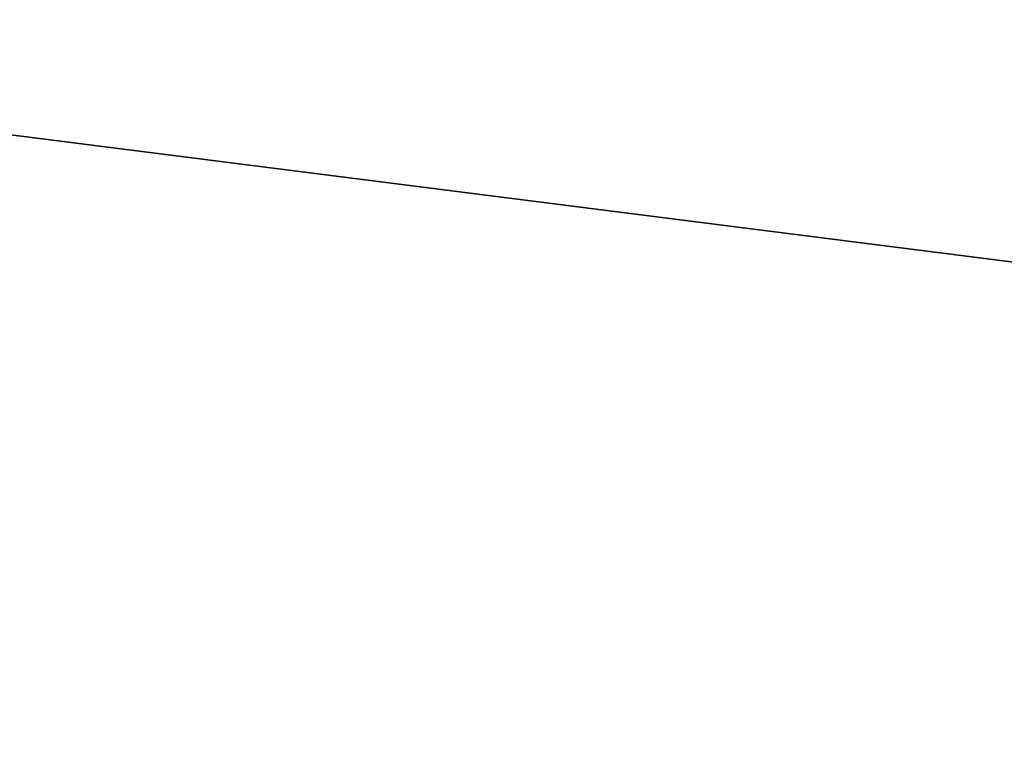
# Model space of a CAD drawing. Header units: inches. Extents: x -9.7 to 9.7, y -2.2 to 4.3.
# Tile 135 of 152: x -8.33108 to -8.32955, y -1.36066 to -1.35952. Entities that reach past the tile are written whole.
import ezdxf

# ---------------------------------------------------------------- set-up
doc = ezdxf.new("R2010")
doc.units = ezdxf.units.IN
doc.header["$LTSCALE"] = 81.481481
doc.header["$MEASUREMENT"] = 0
for name, color, linetype in [('1581', 7, 'CONTINUOUS'), ('3962', 7, 'CONTINUOUS'), ('6005', 7, 'CONTINUOUS'), ('6006', 7, 'CONTINUOUS'), ('8530', 7, 'CONTINUOUS'), ('9567', 7, 'CONTINUOUS'), ('9614', 7, 'CONTINUOUS'), ('9615', 7, 'CONTINUOUS')]:
    doc.layers.add(name, color=color, linetype=linetype)

msp = doc.modelspace()

# ---------------------------------------------------------------- linework, layer by layer
at = {"layer": '1581', "linetype": 'CONTINUOUS'}
msp.add_3dface([(-8.331152, -1.3768595, 11.8667834), (-8.3296913, -1.4047321, 11.862482), (-8.3670564, -0.6917645, 11.6624915), (-8.331152, -1.3768595, 11.8667834)], dxfattribs=at)
at = {"layer": '3962', "linetype": 'CONTINUOUS'}
for points in [[(-8.3411009, -1.3584299, 13.5873973), (-8.3280257, -1.360092, 13.5404997), (-8.349687, -1.2945697, 13.5613995), (-8.3411009, -1.3584299, 13.5873973)], [(-8.349687, -1.2945697, 13.5613995), (-8.3280257, -1.360092, 13.5404997), (-8.3343701, -1.3298374, 13.5296039), (-8.349687, -1.2945697, 13.5613995)], [(-8.3280257, -1.360092, 13.5404997), (-8.2818466, -1.3584299, 13.5185876), (-8.3343701, -1.3298374, 13.5296039), (-8.3280257, -1.360092, 13.5404997)]]:
    msp.add_3dface(points, dxfattribs=at)
at = {"layer": '6005', "linetype": 'CONTINUOUS'}
msp.add_3dface([(-8.3285412, -1.5734299, 5.1634992), (-8.3347641, -1.4660815, 5.1680507), (-8.3280257, -1.360092, 5.2195003), (-8.3285412, -1.5734299, 5.1634992)], dxfattribs=at)
at = {"layer": '6006', "linetype": 'CONTINUOUS'}
for points in [[(-8.3411009, -1.3584299, 5.1726027), (-8.3488912, -1.2974262, 5.1959712), (-8.3280257, -1.360092, 5.2195003), (-8.3411009, -1.3584299, 5.1726027)], [(-8.3488912, -1.2974262, 5.1959712), (-8.3344008, -1.3298182, 5.2303642), (-8.3280257, -1.360092, 5.2195003), (-8.3488912, -1.2974262, 5.1959712)], [(-8.3344008, -1.3298182, 5.2303642), (-8.2907039, -1.3381158, 5.250851), (-8.3280257, -1.360092, 5.2195003), (-8.3344008, -1.3298182, 5.2303642)]]:
    msp.add_3dface(points, dxfattribs=at)
at = {"layer": '8530', "linetype": 'CONTINUOUS'}
msp.add_3dface([(-8.331152, -1.3768595, 2.4867834), (-8.3296913, -1.4047321, 2.482482), (-8.3670564, -0.6917645, 2.2824915), (-8.331152, -1.3768595, 2.4867834)], dxfattribs=at)
at = {"layer": '9567', "linetype": 'CONTINUOUS'}
for points in [[(-8.3411009, -1.3584299, 4.2073973), (-8.3280257, -1.360092, 4.1604997), (-8.3489134, -1.2973259, 4.1839585), (-8.3411009, -1.3584299, 4.2073973)], [(-8.3489134, -1.2973259, 4.1839585), (-8.3280257, -1.360092, 4.1604997), (-8.3343701, -1.3298374, 4.1496039), (-8.3489134, -1.2973259, 4.1839585)], [(-8.3280257, -1.360092, 4.1604997), (-8.2818466, -1.3584299, 4.1385876), (-8.3343701, -1.3298374, 4.1496039), (-8.3280257, -1.360092, 4.1604997)]]:
    msp.add_3dface(points, dxfattribs=at)
at = {"layer": '9614', "linetype": 'CONTINUOUS'}
msp.add_3dface([(-8.3285412, -1.5734299, -4.2165008), (-8.3347641, -1.4660815, -4.2119493), (-8.3280257, -1.360092, -4.1604997), (-8.3285412, -1.5734299, -4.2165008)], dxfattribs=at)
at = {"layer": '9615', "linetype": 'CONTINUOUS'}
for points in [[(-8.3411009, -1.3584299, -4.2073973), (-8.3488912, -1.2974262, -4.1840288), (-8.3280257, -1.360092, -4.1604997), (-8.3411009, -1.3584299, -4.2073973)], [(-8.3488912, -1.2974262, -4.1840288), (-8.3344008, -1.3298182, -4.1496358), (-8.3280257, -1.360092, -4.1604997), (-8.3488912, -1.2974262, -4.1840288)], [(-8.3344008, -1.3298182, -4.1496358), (-8.2907039, -1.3381158, -4.129149), (-8.3280257, -1.360092, -4.1604997), (-8.3344008, -1.3298182, -4.1496358)]]:
    msp.add_3dface(points, dxfattribs=at)

doc.saveas('drawing.dxf')
